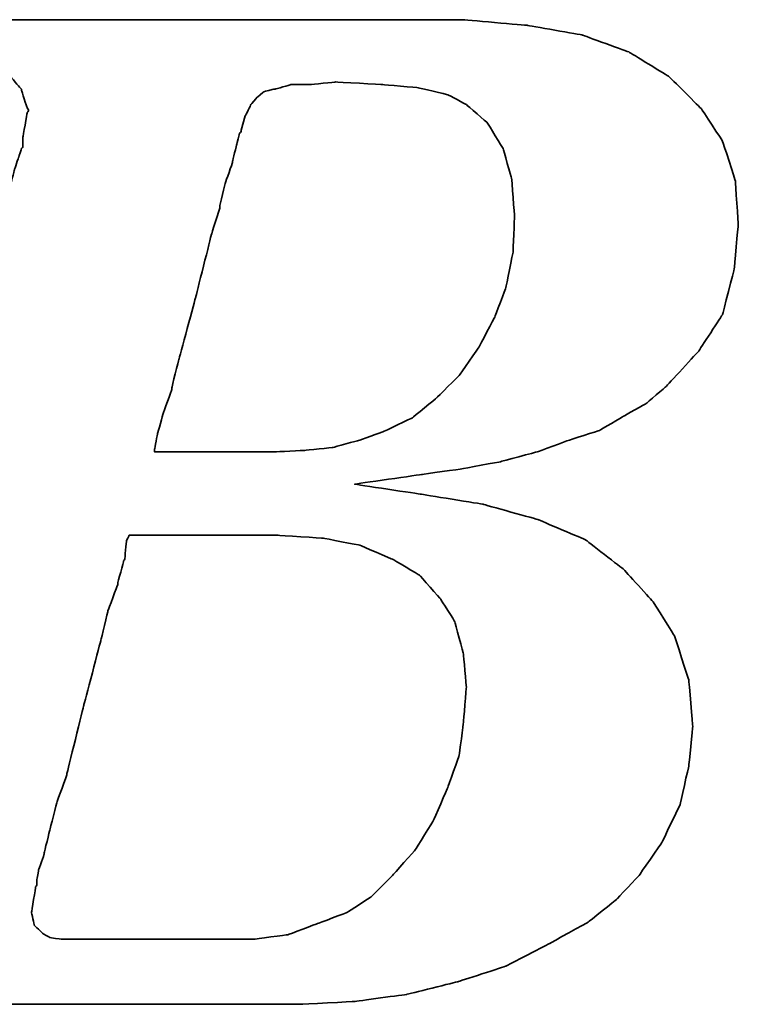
# Model space of a CAD drawing. Header units: millimetres. Extents: x -386 to 3135, y -1989 to 860.
# Tile 220 of 256: x -101.04 to -97.62, y -612.33 to -607.66. Entities that reach past the tile are written whole.
import ezdxf

# ---------------------------------------------------------------- set-up
doc = ezdxf.new("R2010")
doc.units = ezdxf.units.MM
doc.layers.add('DIM', color=4, linetype='CONTINUOUS')
doc.layers.add('layer 1', color=7, linetype='CONTINUOUS')

# ---------------------------------------------------------------- blocks, each defined once
blk = doc.blocks.new('TBI MOTION logo(完整正式版)')
at = {"layer": 'layer 1', "color": 22, "lineweight": 35}
for points, knots in [([(-64.65375, -6.86375), (-64.65375, -6.86375), (-64.84375, -7.29625), (-64.84375, -7.29625), (-64.84375, -7.29625), (-64.84375, -7.29625), (-64.86875, -7.34375), (-64.86875, -7.34375), (-64.86875, -7.34375), (-64.86875, -7.34375), (-64.86875, -7.36875), (-64.86875, -7.36875), (-64.86875, -7.36875), (-64.86875, -7.36875), (-65.15375, -7.65375), (-65.15375, -7.65375), (-65.15375, -7.65375), (-65.15375, -7.65375), (-65.17875, -7.65375), (-65.17875, -7.65375), (-65.17875, -7.65375), (-65.17875, -7.65375), (-65.20375, -7.67875), (-65.20375, -7.67875), (-65.20375, -7.67875), (-65.20375, -7.67875), (-65.58875, -7.87125), (-65.58875, -7.87125), (-65.58875, -7.87125), (-65.58875, -7.87125), (-65.63375, -7.87125), (-65.63375, -7.87125), (-65.63375, -7.87125), (-65.63375, -7.87125), (-65.65875, -7.89375), (-65.65875, -7.89375), (-65.65875, -7.89375), (-65.65875, -7.89375), (-66.09375, -7.94375), (-66.09375, -7.94375), (-66.09375, -7.94375), (-66.09375, -7.94375), (-66.11375, -7.94375), (-66.11375, -7.94375), (-66.11375, -7.94375), (-66.11375, -7.94375), (-66.16375, -7.94375), (-66.16375, -7.94375), (-66.16375, -7.94375), (-66.16375, -7.94375), (-66.30875, -7.94375), (-66.30875, -7.94375), (-66.30875, -7.94375), (-66.30875, -7.94375), (-66.69375, -7.94375), (-66.69375, -7.94375), (-66.69375, -7.94375), (-66.69375, -7.94375), (-67.07375, -7.94375), (-67.07375, -7.94375), (-67.07375, -7.94375), (-67.07375, -7.94375), (-67.12375, -7.94375), (-67.12375, -7.94375), (-67.12375, -7.94375), (-67.12375, -7.94375), (-67.12375, -7.96625), (-67.12375, -7.96625), (-67.12375, -7.96625), (-67.12375, -7.96625), (-67.14875, -7.99125), (-67.14875, -7.99125), (-67.14875, -7.99125), (-67.14875, -7.99125), (-67.24375, -8.34875), (-67.24375, -8.34875), (-67.24375, -8.34875), (-67.24375, -8.34875), (-67.31375, -8.68625), (-67.31375, -8.68625), (-67.31375, -8.68625), (-67.31375, -8.68625), (-67.26875, -8.68625), (-67.26875, -8.68625), (-67.26875, -8.68625), (-67.26875, -8.68625), (-67.07375, -8.68625), (-67.07375, -8.68625), (-67.07375, -8.68625), (-67.07375, -8.68625), (-66.54875, -8.68625), (-66.54875, -8.68625), (-66.54875, -8.68625), (-66.54875, -8.68625), (-65.82625, -8.68625), (-65.82625, -8.68625), (-65.82625, -8.68625), (-65.82625, -8.68625), (-65.01375, -8.68625), (-65.01375, -8.68625), (-65.01375, -8.68625), (-65.01375, -8.68625), (-64.05375, -8.68625), (-64.05375, -8.68625), (-64.05375, -8.68625), (-64.05375, -8.68625), (-62.08375, -8.68625), (-62.08375, -8.68625), (-62.08375, -8.68625), (-62.08375, -8.68625), (-60.06875, -8.68625), (-60.06875, -8.68625), (-60.06875, -8.68625), (-60.06875, -8.68625), (-59.10875, -8.68625), (-59.10875, -8.68625), (-59.10875, -8.68625), (-59.10875, -8.68625), (-58.29375, -8.68625), (-58.29375, -8.68625), (-58.29375, -8.68625), (-58.29375, -8.68625), (-57.57375, -8.68625), (-57.57375, -8.68625), (-57.57375, -8.68625), (-57.57375, -8.68625), (-57.04875, -8.68625), (-57.04875, -8.68625), (-57.04875, -8.68625), (-57.04875, -8.68625), (-56.85375, -8.68625), (-56.85375, -8.68625), (-56.85375, -8.68625), (-56.85375, -8.68625), (-56.70875, -8.68625), (-56.70875, -8.68625), (-56.70875, -8.68625), (-56.70875, -8.68625), (-56.61375, -8.68625), (-56.61375, -8.68625), (-56.61375, -8.68625), (-56.61375, -8.68625), (-56.56875, -8.68625), (-56.56875, -8.68625), (-56.56875, -8.68625), (-56.56875, -8.68625), (-55.65375, -8.63875), (-55.65375, -8.63875), (-55.65375, -8.63875), (-55.65375, -8.63875), (-54.76875, -8.51875), (-54.76875, -8.51875), (-54.76875, -8.51875), (-54.76875, -8.51875), (-53.90375, -8.30375), (-53.90375, -8.30375), (-53.90375, -8.30375), (-53.90375, -8.30375), (-53.08875, -8.03875), (-53.08875, -8.03875), (-53.08875, -8.03875), (-53.08875, -8.03875), (-52.34375, -7.65375), (-52.34375, -7.65375), (-52.34375, -7.65375), (-52.34375, -7.65375), (-51.69875, -7.29625), (-51.69875, -7.29625), (-51.69875, -7.29625), (-51.69875, -7.29625), (-51.21875, -6.91125), (-51.21875, -6.91125), (-51.21875, -6.91125), (-51.21875, -6.91125), (-50.83375, -6.50375), (-50.83375, -6.50375), (-50.83375, -6.50375), (-50.83375, -6.50375), (-50.44875, -5.94875), (-50.44875, -5.94875), (-50.44875, -5.94875), (-50.44875, -5.94875), (-50.13875, -5.30375), (-50.13875, -5.30375), (-50.13875, -5.30375), (-50.13875, -5.30375), (-49.99375, -4.65375), (-49.99375, -4.65375), (-49.99375, -4.65375), (-49.99375, -4.65375), (-49.92375, -3.98375), (-49.92375, -3.98375), (-49.92375, -3.98375), (-49.92375, -3.98375), (-49.99375, -3.19374), (-49.99375, -3.19374), (-49.99375, -3.19374), (-49.99375, -3.19374), (-50.23374, -2.44874), (-50.23374, -2.44874), (-50.23374, -2.44874), (-50.23374, -2.44874), (-50.59375, -1.87374), (-50.59375, -1.87374), (-50.59375, -1.87374), (-50.59375, -1.87374), (-51.09875, -1.31874), (-51.09875, -1.31874), (-51.09875, -1.31874), (-51.09875, -1.31874), (-51.74375, -0.81875), (-51.74375, -0.81875), (-51.74375, -0.81875), (-51.74375, -0.81875), (-52.53875, -0.48125), (-52.53875, -0.48125), (-52.53875, -0.48125), (-52.53875, -0.48125), (-53.47375, -0.21875), (-53.47375, -0.21875), (-53.47375, -0.21875), (-53.47375, -0.21875), (-54.52875, -0.04874), (-54.52875, -0.04874), (-54.52875, -0.04874), (-54.52875, -0.04874), (-55.65375, 0.12125), (-55.65375, 0.12125), (-55.65375, 0.12125), (-55.65375, 0.12125), (-54.50375, 0.28624), (-54.50375, 0.28624), (-54.50375, 0.28624), (-54.50375, 0.28624), (-53.83375, 0.38124), (-53.83375, 0.38124), (-53.83375, 0.38124), (-53.83375, 0.38124), (-53.18375, 0.50125), (-53.18375, 0.50125), (-53.18375, 0.50125), (-53.18375, 0.50125), (-52.55875, 0.66874), (-52.55875, 0.66874), (-52.55875, 0.66874), (-52.55875, 0.66874), (-52.03375, 0.86124), (-52.03375, 0.86124), (-52.03375, 0.86124), (-52.03375, 0.86124), (-51.50374, 1.03124), (-51.50374, 1.03124), (-51.50374, 1.03124), (-51.50374, 1.03124), (-51.09875, 1.27125), (-51.09875, 1.27125), (-51.09875, 1.27125), (-51.09875, 1.27125), (-50.71375, 1.48624), (-50.71375, 1.48624), (-50.71375, 1.48624), (-50.71375, 1.48624), (-50.37625, 1.77625), (-50.37625, 1.77625), (-50.37625, 1.77625), (-50.37625, 1.77625), (-49.82375, 2.37625), (-49.82375, 2.37625), (-49.82375, 2.37625), (-49.82375, 2.37625), (-49.41875, 2.99625), (-49.41875, 2.99625), (-49.41875, 2.99625), (-49.41875, 2.99625), (-49.22375, 3.76625), (-49.22375, 3.76625), (-49.22375, 3.76625), (-49.22375, 3.76625), (-49.15375, 4.50874), (-49.15375, 4.50874), (-49.15375, 4.50874), (-49.15375, 4.50874), (-49.20375, 5.25125), (-49.20375, 5.25125), (-49.20375, 5.25125), (-49.20375, 5.25125), (-49.41875, 5.92625), (-49.41875, 5.92625), (-49.41875, 5.92625), (-49.41875, 5.92625), (-49.77875, 6.47625), (-49.77875, 6.47625), (-49.77875, 6.47625), (-49.77875, 6.47625), (-50.33125, 7.02624), (-50.33125, 7.02624), (-50.33125, 7.02624), (-50.33125, 7.02624), (-51.00125, 7.43625), (-51.00125, 7.43625), (-51.00125, 7.43625), (-51.00125, 7.43625), (-51.79375, 7.72625), (-51.79375, 7.72625), (-51.79375, 7.72625), (-51.79375, 7.72625), (-52.72875, 7.89124), (-52.72875, 7.89124), (-52.72875, 7.89124), (-52.72875, 7.89124), (-53.83375, 7.98625), (-53.83375, 7.98625), (-53.83375, 7.98625), (-53.83375, 7.98625), (-53.92875, 7.98625), (-53.92875, 7.98625), (-53.92875, 7.98625), (-53.92875, 7.98625), (-54.26375, 7.98625), (-54.26375, 7.98625), (-54.26375, 7.98625), (-54.26375, 7.98625), (-54.74375, 7.98625), (-54.74375, 7.98625), (-54.74375, 7.98625), (-54.74375, 7.98625), (-55.36875, 7.98625), (-55.36875, 7.98625), (-55.36875, 7.98625), (-55.36875, 7.98625), (-56.13375, 7.98625), (-56.13375, 7.98625), (-56.13375, 7.98625), (-56.13375, 7.98625), (-56.94875, 7.98625), (-56.94875, 7.98625), (-56.94875, 7.98625), (-56.94875, 7.98625), (-58.77625, 7.98625), (-58.77625, 7.98625), (-58.77625, 7.98625), (-58.77625, 7.98625), (-60.59875, 7.98625), (-60.59875, 7.98625), (-60.59875, 7.98625), (-60.59875, 7.98625), (-61.41375, 7.98625), (-61.41375, 7.98625), (-61.41375, 7.98625), (-61.41375, 7.98625), (-62.17875, 7.98625), (-62.17875, 7.98625), (-62.17875, 7.98625), (-62.17875, 7.98625), (-62.80375, 7.98625), (-62.80375, 7.98625), (-62.80375, 7.98625), (-62.80375, 7.98625), (-63.30625, 7.98625), (-63.30625, 7.98625), (-63.30625, 7.98625), (-63.30625, 7.98625), (-63.57375, 7.98625), (-63.57375, 7.98625), (-63.57375, 7.98625), (-63.57375, 7.98625), (-63.57375, 7.96375), (-63.57375, 7.96375), (-63.57375, 7.96375), (-63.57375, 7.96375), (-63.59875, 7.94125), (-63.59875, 7.94125), (-63.59875, 7.94125), (-63.59875, 7.94125), (-63.69375, 7.55625), (-63.69375, 7.55625), (-63.69375, 7.55625), (-63.69375, 7.55625), (-63.76375, 7.24624), (-63.76375, 7.24624), (-63.76375, 7.24624), (-63.76375, 7.24624), (-63.23875, 7.24624), (-63.23875, 7.24624), (-63.23875, 7.24624), (-63.23875, 7.24624), (-62.75875, 7.24624), (-62.75875, 7.24624), (-62.75875, 7.24624), (-62.75875, 7.24624), (-62.61125, 7.24624), (-62.61125, 7.24624), (-62.61125, 7.24624), (-62.61125, 7.24624), (-62.56625, 7.24624), (-62.56625, 7.24624), (-62.56625, 7.24624), (-62.56625, 7.24624), (-62.22875, 7.24624), (-62.22875, 7.24624), (-62.22875, 7.24624), (-62.22875, 7.24624), (-62.20375, 7.24624), (-62.20375, 7.24624), (-62.20375, 7.24624), (-62.20375, 7.24624), (-62.17875, 7.21875), (-62.17875, 7.21875), (-62.17875, 7.21875), (-62.17875, 7.21875), (-61.96375, 7.17125), (-61.96375, 7.17125), (-61.96375, 7.17125), (-61.96375, 7.17125), (-61.72375, 7.12624), (-61.72375, 7.12624), (-61.72375, 7.12624), (-61.72375, 7.12624), (-61.70375, 7.12624), (-61.70375, 7.12624), (-61.70375, 7.12624), (-61.70375, 7.12624), (-61.55875, 7.07624), (-61.55875, 7.07624), (-61.55875, 7.07624), (-61.55875, 7.07624), (-61.50875, 7.07624), (-61.50875, 7.07624), (-61.50875, 7.07624), (-61.50875, 7.07624), (-61.48375, 7.02624), (-61.48375, 7.02624), (-61.48375, 7.02624), (-61.48375, 7.02624), (-61.31875, 6.83375), (-61.31875, 6.83375), (-61.31875, 6.83375), (-61.31875, 6.83375), (-61.29375, 6.81125), (-61.29375, 6.81125), (-61.29375, 6.81125), (-61.29375, 6.81125), (-61.29375, 6.78625), (-61.29375, 6.78625), (-61.29375, 6.78625), (-61.29375, 6.78625), (-61.19875, 6.50124), (-61.19875, 6.50124), (-61.19875, 6.50124), (-61.19875, 6.50124), (-61.17375, 6.45124), (-61.17375, 6.45124), (-61.17375, 6.45124), (-61.17375, 6.45124), (-61.19875, 6.40625), (-61.19875, 6.40625), (-61.19875, 6.40625), (-61.19875, 6.40625), (-61.26875, 5.99624), (-61.26875, 5.99624), (-61.26875, 5.99624), (-61.26875, 5.99624), (-61.26875, 5.85125), (-61.26875, 5.85125), (-61.26875, 5.85125), (-61.26875, 5.85125), (-61.26875, 5.82625), (-61.26875, 5.82625), (-61.26875, 5.82625), (-61.26875, 5.82625), (-61.29375, 5.80625), (-61.29375, 5.80625), (-61.29375, 5.80625), (-61.29375, 5.80625), (-61.34125, 5.66125), (-61.34125, 5.66125), (-61.34125, 5.66125), (-61.34125, 5.66125), (-61.41375, 5.44625), (-61.41375, 5.44625), (-61.41375, 5.44625), (-61.41375, 5.44625), (-61.48375, 5.15625), (-61.48375, 5.15625), (-61.48375, 5.15625), (-61.48375, 5.15625), (-61.58375, 4.82124), (-61.58375, 4.82124), (-61.58375, 4.82124), (-61.58375, 4.82124), (-61.79875, 4.00375), (-61.79875, 4.00375), (-61.79875, 4.00375), (-61.79875, 4.00375), (-62.05875, 2.99625), (-62.05875, 2.99625), (-62.05875, 2.99625), (-62.05875, 2.99625), (-62.34875, 1.91625), (-62.34875, 1.91625), (-62.34875, 1.91625), (-62.34875, 1.91625), (-62.97375, -0.41124), (-62.97375, -0.41124), (-62.97375, -0.41124), (-62.97375, -0.41124), (-63.59875, -2.75875), (-63.59875, -2.75875), (-63.59875, -2.75875), (-63.59875, -2.75875), (-63.88375, -3.86374), (-63.88375, -3.86374), (-63.88375, -3.86374), (-63.88375, -3.86374), (-64.14875, -4.82374), (-64.14875, -4.82374), (-64.14875, -4.82374), (-64.14875, -4.82374), (-64.36375, -5.64125), (-64.36375, -5.64125), (-64.36375, -5.64125), (-64.36375, -5.64125), (-64.43625, -5.97625), (-64.43625, -5.97625), (-64.43625, -5.97625), (-64.43625, -5.97625), (-64.50875, -6.28625), (-64.50875, -6.28625), (-64.50875, -6.28625), (-64.50875, -6.28625), (-64.50875, -6.30875), (-64.50875, -6.30875), (-64.50875, -6.30875), (-64.50875, -6.30875), (-64.57875, -6.50375), (-64.57875, -6.50375), (-64.57875, -6.50375), (-64.57875, -6.50375), (-64.62875, -6.69625), (-64.62875, -6.69625), (-64.62875, -6.69625), (-64.62875, -6.69625), (-64.62875, -6.76875), (-64.62875, -6.76875), (-64.62875, -6.76875), (-64.62875, -6.76875), (-64.62875, -6.81375), (-64.62875, -6.81375), (-64.62875, -6.81375), (-64.62875, -6.81375), (-64.62875, -6.83875), (-64.62875, -6.83875), (-64.62875, -6.83875), (-64.62875, -6.83875), (-64.65375, -6.86375), (-64.65375, -6.86375)], [0, 0, 0, 0, 0.00719424, 0.00719424, 0.00719424, 0.00719425, 0.01438849, 0.01438849, 0.01438849, 0.0143885, 0.02158273, 0.02158273, 0.02158273, 0.02158274, 0.02877698, 0.02877698, 0.02877698, 0.02877699, 0.03597122, 0.03597122, 0.03597122, 0.03597123, 0.04316547, 0.04316547, 0.04316547, 0.04316548, 0.05035971, 0.05035971, 0.05035971, 0.05035972, 0.05755396, 0.05755396, 0.05755396, 0.05755397, 0.0647482, 0.0647482, 0.0647482, 0.06474821, 0.07194245, 0.07194245, 0.07194245, 0.07194246, 0.07913669, 0.07913669, 0.07913669, 0.0791367, 0.08633094, 0.08633094, 0.08633094, 0.08633095, 0.09352518, 0.09352518, 0.09352518, 0.09352519, 0.10071942, 0.10071942, 0.10071942, 0.10071943, 0.10791367, 0.10791367, 0.10791367, 0.10791368, 0.11510791, 0.11510791, 0.11510791, 0.11510792, 0.12230216, 0.12230216, 0.12230216, 0.12230217, 0.1294964, 0.1294964, 0.1294964, 0.12949641, 0.13669065, 0.13669065, 0.13669065, 0.13669066, 0.14388489, 0.14388489, 0.14388489, 0.1438849, 0.15107914, 0.15107914, 0.15107914, 0.15107915, 0.15827338, 0.15827338, 0.15827338, 0.15827339, 0.16546763, 0.16546763, 0.16546763, 0.16546764, 0.17266187, 0.17266187, 0.17266187, 0.17266188, 0.17985612, 0.17985612, 0.17985612, 0.17985613, 0.18705036, 0.18705036, 0.18705036, 0.18705037, 0.1942446, 0.1942446, 0.1942446, 0.19424461, 0.20143885, 0.20143885, 0.20143885, 0.20143886, 0.20863309, 0.20863309, 0.20863309, 0.2086331, 0.21582734, 0.21582734, 0.21582734, 0.21582735, 0.22302158, 0.22302158, 0.22302158, 0.22302159, 0.23021583, 0.23021583, 0.23021583, 0.23021584, 0.23741007, 0.23741007, 0.23741007, 0.23741008, 0.24460432, 0.24460432, 0.24460432, 0.24460433, 0.25179856, 0.25179856, 0.25179856, 0.25179857, 0.25899281, 0.25899281, 0.25899281, 0.25899282, 0.26618705, 0.26618705, 0.26618705, 0.26618706, 0.27338129, 0.27338129, 0.27338129, 0.2733813, 0.28057554, 0.28057554, 0.28057554, 0.28057555, 0.28776978, 0.28776978, 0.28776978, 0.28776979, 0.29496403, 0.29496403, 0.29496403, 0.29496404, 0.30215827, 0.30215827, 0.30215827, 0.30215828, 0.30935252, 0.30935252, 0.30935252, 0.30935253, 0.31654676, 0.31654676, 0.31654676, 0.31654677, 0.32374101, 0.32374101, 0.32374101, 0.32374102, 0.33093525, 0.33093525, 0.33093525, 0.33093526, 0.3381295, 0.3381295, 0.3381295, 0.33812951, 0.34532374, 0.34532374, 0.34532374, 0.34532375, 0.35251799, 0.35251799, 0.35251799, 0.352518, 0.35971223, 0.35971223, 0.35971223, 0.35971224, 0.36690647, 0.36690647, 0.36690647, 0.36690648, 0.37410072, 0.37410072, 0.37410072, 0.37410073, 0.38129496, 0.38129496, 0.38129496, 0.38129497, 0.38848921, 0.38848921, 0.38848921, 0.38848922, 0.39568345, 0.39568345, 0.39568345, 0.39568346, 0.4028777, 0.4028777, 0.4028777, 0.40287771, 0.41007194, 0.41007194, 0.41007194, 0.41007195, 0.41726619, 0.41726619, 0.41726619, 0.4172662, 0.42446043, 0.42446043, 0.42446043, 0.42446044, 0.43165468, 0.43165468, 0.43165468, 0.43165469, 0.43884892, 0.43884892, 0.43884892, 0.43884893, 0.44604317, 0.44604317, 0.44604317, 0.44604318, 0.45323741, 0.45323741, 0.45323741, 0.45323742, 0.46043165, 0.46043165, 0.46043165, 0.46043166, 0.4676259, 0.4676259, 0.4676259, 0.46762591, 0.47482014, 0.47482014, 0.47482014, 0.47482015, 0.48201439, 0.48201439, 0.48201439, 0.4820144, 0.48920863, 0.48920863, 0.48920863, 0.48920864, 0.49640288, 0.49640288, 0.49640288, 0.49640289, 0.50359712, 0.50359712, 0.50359712, 0.50359713, 0.51079137, 0.51079137, 0.51079137, 0.51079138, 0.51798561, 0.51798561, 0.51798561, 0.51798562, 0.52517986, 0.52517986, 0.52517986, 0.52517987, 0.5323741, 0.5323741, 0.5323741, 0.53237411, 0.53956835, 0.53956835, 0.53956835, 0.53956836, 0.54676259, 0.54676259, 0.54676259, 0.5467626, 0.55395683, 0.55395683, 0.55395683, 0.55395684, 0.56115108, 0.56115108, 0.56115108, 0.56115109, 0.56834532, 0.56834532, 0.56834532, 0.56834533, 0.57553957, 0.57553957, 0.57553957, 0.57553958, 0.58273381, 0.58273381, 0.58273381, 0.58273382, 0.58992806, 0.58992806, 0.58992806, 0.58992807, 0.5971223, 0.5971223, 0.5971223, 0.59712231, 0.60431655, 0.60431655, 0.60431655, 0.60431656, 0.61151079, 0.61151079, 0.61151079, 0.6115108, 0.61870504, 0.61870504, 0.61870504, 0.61870505, 0.62589928, 0.62589928, 0.62589928, 0.62589929, 0.63309353, 0.63309353, 0.63309353, 0.63309354, 0.64028777, 0.64028777, 0.64028777, 0.64028778, 0.64748201, 0.64748201, 0.64748201, 0.64748202, 0.65467626, 0.65467626, 0.65467626, 0.65467627, 0.6618705, 0.6618705, 0.6618705, 0.66187051, 0.66906475, 0.66906475, 0.66906475, 0.66906476, 0.67625899, 0.67625899, 0.67625899, 0.676259, 0.68345324, 0.68345324, 0.68345324, 0.68345325, 0.69064748, 0.69064748, 0.69064748, 0.69064749, 0.69784173, 0.69784173, 0.69784173, 0.69784174, 0.70503597, 0.70503597, 0.70503597, 0.70503598, 0.71223022, 0.71223022, 0.71223022, 0.71223023, 0.71942446, 0.71942446, 0.71942446, 0.71942447, 0.72661871, 0.72661871, 0.72661871, 0.72661872, 0.73381295, 0.73381295, 0.73381295, 0.73381296, 0.74100719, 0.74100719, 0.74100719, 0.7410072, 0.74820144, 0.74820144, 0.74820144, 0.74820145, 0.75539568, 0.75539568, 0.75539568, 0.75539569, 0.76258993, 0.76258993, 0.76258993, 0.76258994, 0.76978417, 0.76978417, 0.76978417, 0.76978418, 0.77697842, 0.77697842, 0.77697842, 0.77697843, 0.78417266, 0.78417266, 0.78417266, 0.78417267, 0.79136691, 0.79136691, 0.79136691, 0.79136692, 0.79856115, 0.79856115, 0.79856115, 0.79856116, 0.8057554, 0.8057554, 0.8057554, 0.80575541, 0.81294964, 0.81294964, 0.81294964, 0.81294965, 0.82014388, 0.82014388, 0.82014388, 0.82014389, 0.82733813, 0.82733813, 0.82733813, 0.82733814, 0.83453237, 0.83453237, 0.83453237, 0.83453238, 0.84172662, 0.84172662, 0.84172662, 0.84172663, 0.84892086, 0.84892086, 0.84892086, 0.84892087, 0.85611511, 0.85611511, 0.85611511, 0.85611512, 0.86330935, 0.86330935, 0.86330935, 0.86330936, 0.8705036, 0.8705036, 0.8705036, 0.87050361, 0.87769784, 0.87769784, 0.87769784, 0.87769785, 0.88489209, 0.88489209, 0.88489209, 0.8848921, 0.89208633, 0.89208633, 0.89208633, 0.89208634, 0.89928058, 0.89928058, 0.89928058, 0.89928059, 0.90647482, 0.90647482, 0.90647482, 0.90647483, 0.91366906, 0.91366906, 0.91366906, 0.91366907, 0.92086331, 0.92086331, 0.92086331, 0.92086332, 0.92805755, 0.92805755, 0.92805755, 0.92805756, 0.9352518, 0.9352518, 0.9352518, 0.93525181, 0.94244604, 0.94244604, 0.94244604, 0.94244605, 0.94964029, 0.94964029, 0.94964029, 0.9496403, 0.95683453, 0.95683453, 0.95683453, 0.95683454, 0.96402878, 0.96402878, 0.96402878, 0.96402879, 0.97122302, 0.97122302, 0.97122302, 0.97122303, 0.97841727, 0.97841727, 0.97841727, 0.97841728, 0.98561151, 0.98561151, 0.98561151, 0.98561152, 0.99280576, 0.99280576, 0.99280576, 0.99280577, 1, 1, 1, 1]), ([(-57.50375, 6.35625), (-57.50375, 6.35625), (-57.57375, 6.11625), (-57.57375, 6.11625), (-57.57375, 6.11625), (-57.57375, 6.11625), (-57.57375, 6.09125), (-57.57375, 6.09125), (-57.57375, 6.09125), (-57.57375, 6.09125), (-57.59875, 6.06625), (-57.59875, 6.06625), (-57.59875, 6.06625), (-57.59875, 6.06625), (-57.64875, 5.87625), (-57.64875, 5.87625), (-57.64875, 5.87625), (-57.64875, 5.87625), (-57.71875, 5.58875), (-57.71875, 5.58875), (-57.71875, 5.58875), (-57.71875, 5.58875), (-57.71875, 5.56625), (-57.71875, 5.56625), (-57.71875, 5.56625), (-57.71875, 5.56625), (-57.83875, 5.23125), (-57.83875, 5.23125), (-57.83875, 5.23125), (-57.83875, 5.23125), (-57.93625, 4.82124), (-57.93625, 4.82124), (-57.93625, 4.82124), (-57.93625, 4.82124), (-57.93625, 4.79624), (-57.93625, 4.79624), (-57.93625, 4.79624), (-57.93625, 4.79624), (-58.07875, 4.34125), (-58.07875, 4.34125), (-58.07875, 4.34125), (-58.07875, 4.34125), (-58.34375, 3.28625), (-58.34375, 3.28625), (-58.34375, 3.28625), (-58.34375, 3.28625), (-58.62875, 2.23124), (-58.62875, 2.23124), (-58.62875, 2.23124), (-58.62875, 2.23124), (-58.74875, 1.75125), (-58.74875, 1.75125), (-58.74875, 1.75125), (-58.74875, 1.75125), (-58.74875, 1.72625), (-58.74875, 1.72625), (-58.74875, 1.72625), (-58.74875, 1.72625), (-58.89375, 1.31625), (-58.89375, 1.31625), (-58.89375, 1.31625), (-58.89375, 1.31625), (-58.98875, 0.98124), (-58.98875, 0.98124), (-58.98875, 0.98124), (-58.98875, 0.98124), (-59.03875, 0.71625), (-59.03875, 0.71625), (-59.03875, 0.71625), (-59.03875, 0.71625), (-59.03875, 0.66874), (-59.03875, 0.66874), (-59.03875, 0.66874), (-59.03875, 0.66874), (-58.91875, 0.66874), (-58.91875, 0.66874), (-58.91875, 0.66874), (-58.91875, 0.66874), (-58.53375, 0.66874), (-58.53375, 0.66874), (-58.53375, 0.66874), (-58.53375, 0.66874), (-58.10375, 0.66874), (-58.10375, 0.66874), (-58.10375, 0.66874), (-58.10375, 0.66874), (-57.66875, 0.66874), (-57.66875, 0.66874), (-57.66875, 0.66874), (-57.66875, 0.66874), (-57.33375, 0.66874), (-57.33375, 0.66874), (-57.33375, 0.66874), (-57.33375, 0.66874), (-57.09375, 0.66874), (-57.09375, 0.66874), (-57.09375, 0.66874), (-57.09375, 0.66874), (-56.99875, 0.66874), (-56.99875, 0.66874), (-56.99875, 0.66874), (-56.99875, 0.66874), (-56.49375, 0.69374), (-56.49375, 0.69374), (-56.49375, 0.69374), (-56.49375, 0.69374), (-56.01375, 0.74374), (-56.01375, 0.74374), (-56.01375, 0.74374), (-56.01375, 0.74374), (-55.58375, 0.86124), (-55.58375, 0.86124), (-55.58375, 0.86124), (-55.58375, 0.86124), (-55.17375, 1.00624), (-55.17375, 1.00624), (-55.17375, 1.00624), (-55.17375, 1.00624), (-54.67375, 1.24625), (-54.67375, 1.24625), (-54.67375, 1.24625), (-54.67375, 1.24625), (-54.26375, 1.58124), (-54.26375, 1.58124), (-54.26375, 1.58124), (-54.26375, 1.58124), (-53.87875, 1.96374), (-53.87875, 1.96374), (-53.87875, 1.96374), (-53.87875, 1.96374), (-53.54375, 2.44625), (-53.54375, 2.44625), (-53.54375, 2.44625), (-53.54375, 2.44625), (-53.27875, 2.95125), (-53.27875, 2.95125), (-53.27875, 2.95125), (-53.27875, 2.95125), (-53.08875, 3.45124), (-53.08875, 3.45124), (-53.08875, 3.45124), (-53.08875, 3.45124), (-52.96875, 4.05124), (-52.96875, 4.05124), (-52.96875, 4.05124), (-52.96875, 4.05124), (-52.94375, 4.65125), (-52.94375, 4.65125), (-52.94375, 4.65125), (-52.94375, 4.65125), (-52.99375, 5.30125), (-52.99375, 5.30125), (-52.99375, 5.30125), (-52.99375, 5.30125), (-53.13875, 5.80625), (-53.13875, 5.80625), (-53.13875, 5.80625), (-53.13875, 5.80625), (-53.39875, 6.23625), (-53.39875, 6.23625), (-53.39875, 6.23625), (-53.39875, 6.23625), (-53.75875, 6.54875), (-53.75875, 6.54875), (-53.75875, 6.54875), (-53.75875, 6.54875), (-54.07375, 6.71625), (-54.07375, 6.71625), (-54.07375, 6.71625), (-54.07375, 6.71625), (-54.57375, 6.83375), (-54.57375, 6.83375), (-54.57375, 6.83375), (-54.57375, 6.83375), (-55.17375, 6.88625), (-55.17375, 6.88625), (-55.17375, 6.88625), (-55.17375, 6.88625), (-55.96875, 6.93125), (-55.96875, 6.93125), (-55.96875, 6.93125), (-55.96875, 6.93125), (-56.39875, 6.88625), (-56.39875, 6.88625), (-56.39875, 6.88625), (-56.39875, 6.88625), (-56.42125, 6.88625), (-56.42125, 6.88625), (-56.42125, 6.88625), (-56.42125, 6.88625), (-56.73375, 6.88625), (-56.73375, 6.88625), (-56.73375, 6.88625), (-56.73375, 6.88625), (-56.99875, 6.81125), (-56.99875, 6.81125), (-56.99875, 6.81125), (-56.99875, 6.81125), (-57.02375, 6.81125), (-57.02375, 6.81125), (-57.02375, 6.81125), (-57.02375, 6.81125), (-57.18875, 6.76625), (-57.18875, 6.76625), (-57.18875, 6.76625), (-57.18875, 6.76625), (-57.30875, 6.66625), (-57.30875, 6.66625), (-57.30875, 6.66625), (-57.30875, 6.66625), (-57.40875, 6.54875), (-57.40875, 6.54875), (-57.40875, 6.54875), (-57.40875, 6.54875), (-57.50375, 6.35625), (-57.50375, 6.35625)], [0, 0, 0, 0, 0.01851852, 0.01851852, 0.01851852, 0.01851853, 0.03703704, 0.03703704, 0.03703704, 0.03703705, 0.05555556, 0.05555556, 0.05555556, 0.05555557, 0.07407407, 0.07407407, 0.07407407, 0.07407408, 0.09259259, 0.09259259, 0.09259259, 0.0925926, 0.11111111, 0.11111111, 0.11111111, 0.11111112, 0.12962963, 0.12962963, 0.12962963, 0.12962964, 0.14814815, 0.14814815, 0.14814815, 0.14814816, 0.16666667, 0.16666667, 0.16666667, 0.16666668, 0.18518519, 0.18518519, 0.18518519, 0.1851852, 0.2037037, 0.2037037, 0.2037037, 0.20370371, 0.22222222, 0.22222222, 0.22222222, 0.22222223, 0.24074074, 0.24074074, 0.24074074, 0.24074075, 0.25925926, 0.25925926, 0.25925926, 0.25925927, 0.27777778, 0.27777778, 0.27777778, 0.27777779, 0.2962963, 0.2962963, 0.2962963, 0.29629631, 0.31481481, 0.31481481, 0.31481481, 0.31481482, 0.33333333, 0.33333333, 0.33333333, 0.33333334, 0.35185185, 0.35185185, 0.35185185, 0.35185186, 0.37037037, 0.37037037, 0.37037037, 0.37037038, 0.38888889, 0.38888889, 0.38888889, 0.3888889, 0.40740741, 0.40740741, 0.40740741, 0.40740742, 0.42592593, 0.42592593, 0.42592593, 0.42592594, 0.44444444, 0.44444444, 0.44444444, 0.44444445, 0.46296296, 0.46296296, 0.46296296, 0.46296297, 0.48148148, 0.48148148, 0.48148148, 0.48148149, 0.5, 0.5, 0.5, 0.50000001, 0.51851852, 0.51851852, 0.51851852, 0.51851853, 0.53703704, 0.53703704, 0.53703704, 0.53703705, 0.55555556, 0.55555556, 0.55555556, 0.55555557, 0.57407407, 0.57407407, 0.57407407, 0.57407408, 0.59259259, 0.59259259, 0.59259259, 0.5925926, 0.61111111, 0.61111111, 0.61111111, 0.61111112, 0.62962963, 0.62962963, 0.62962963, 0.62962964, 0.64814815, 0.64814815, 0.64814815, 0.64814816, 0.66666667, 0.66666667, 0.66666667, 0.66666668, 0.68518519, 0.68518519, 0.68518519, 0.6851852, 0.7037037, 0.7037037, 0.7037037, 0.70370371, 0.72222222, 0.72222222, 0.72222222, 0.72222223, 0.74074074, 0.74074074, 0.74074074, 0.74074075, 0.75925926, 0.75925926, 0.75925926, 0.75925927, 0.77777778, 0.77777778, 0.77777778, 0.77777779, 0.7962963, 0.7962963, 0.7962963, 0.79629631, 0.81481481, 0.81481481, 0.81481481, 0.81481482, 0.83333333, 0.83333333, 0.83333333, 0.83333334, 0.85185185, 0.85185185, 0.85185185, 0.85185186, 0.87037037, 0.87037037, 0.87037037, 0.87037038, 0.88888889, 0.88888889, 0.88888889, 0.8888889, 0.90740741, 0.90740741, 0.90740741, 0.90740742, 0.92592593, 0.92592593, 0.92592593, 0.92592594, 0.94444444, 0.94444444, 0.94444444, 0.94444445, 0.96296296, 0.96296296, 0.96296296, 0.96296297, 0.98148148, 0.98148148, 0.98148148, 0.98148149, 1, 1, 1, 1]), ([(-61.03125, -6.57375), (-61.03125, -6.57375), (-61.03125, -6.67125), (-61.03125, -6.67125), (-61.03125, -6.67125), (-61.03125, -6.67125), (-61.05375, -6.69625), (-61.05375, -6.69625), (-61.05375, -6.69625), (-61.05375, -6.69625), (-61.12375, -7.12875), (-61.12375, -7.12875), (-61.12375, -7.12875), (-61.12375, -7.12875), (-61.07875, -7.34375), (-61.07875, -7.34375), (-61.07875, -7.34375), (-61.07875, -7.34375), (-60.93375, -7.48875), (-60.93375, -7.48875), (-60.93375, -7.48875), (-60.93375, -7.48875), (-60.81375, -7.55625), (-60.81375, -7.55625), (-60.81375, -7.55625), (-60.81375, -7.55625), (-60.62375, -7.58375), (-60.62375, -7.58375), (-60.62375, -7.58375), (-60.62375, -7.58375), (-60.30875, -7.58375), (-60.30875, -7.58375), (-60.30875, -7.58375), (-60.30875, -7.58375), (-59.97375, -7.58375), (-59.97375, -7.58375), (-59.97375, -7.58375), (-59.97375, -7.58375), (-59.87875, -7.58375), (-59.87875, -7.58375), (-59.87875, -7.58375), (-59.87875, -7.58375), (-59.63625, -7.58375), (-59.63625, -7.58375), (-59.63625, -7.58375), (-59.63625, -7.58375), (-58.96875, -7.58375), (-58.96875, -7.58375), (-58.96875, -7.58375), (-58.96875, -7.58375), (-58.29375, -7.58375), (-58.29375, -7.58375), (-58.29375, -7.58375), (-58.29375, -7.58375), (-58.05375, -7.58375), (-58.05375, -7.58375), (-58.05375, -7.58375), (-58.05375, -7.58375), (-57.98375, -7.58375), (-57.98375, -7.58375), (-57.98375, -7.58375), (-57.98375, -7.58375), (-57.35875, -7.58375), (-57.35875, -7.58375), (-57.35875, -7.58375), (-57.35875, -7.58375), (-56.78375, -7.50875), (-56.78375, -7.50875), (-56.78375, -7.50875), (-56.78375, -7.50875), (-56.27875, -7.31875), (-56.27875, -7.31875), (-56.27875, -7.31875), (-56.27875, -7.31875), (-55.77375, -7.12875), (-55.77375, -7.12875), (-55.77375, -7.12875), (-55.77375, -7.12875), (-55.36875, -6.86375), (-55.36875, -6.86375), (-55.36875, -6.86375), (-55.36875, -6.86375), (-55.00875, -6.50375), (-55.00875, -6.50375), (-55.00875, -6.50375), (-55.00875, -6.50375), (-54.62375, -6.06875), (-54.62375, -6.06875), (-54.62375, -6.06875), (-54.62375, -6.06875), (-54.31375, -5.56875), (-54.31375, -5.56875), (-54.31375, -5.56875), (-54.31375, -5.56875), (-54.07375, -5.01625), (-54.07375, -5.01625), (-54.07375, -5.01625), (-54.07375, -5.01625), (-53.87875, -4.46374), (-53.87875, -4.46374), (-53.87875, -4.46374), (-53.87875, -4.46374), (-53.80875, -3.91375), (-53.80875, -3.91375), (-53.80875, -3.91375), (-53.80875, -3.91375), (-53.75875, -3.31375), (-53.75875, -3.31375), (-53.75875, -3.31375), (-53.75875, -3.31375), (-53.80875, -2.75875), (-53.80875, -2.75875), (-53.80875, -2.75875), (-53.80875, -2.75875), (-53.95375, -2.20875), (-53.95375, -2.20875), (-53.95375, -2.20875), (-53.95375, -2.20875), (-54.19375, -1.82625), (-54.19375, -1.82625), (-54.19375, -1.82625), (-54.19375, -1.82625), (-54.55375, -1.41875), (-54.55375, -1.41875), (-54.55375, -1.41875), (-54.55375, -1.41875), (-55.00875, -1.15125), (-55.00875, -1.15125), (-55.00875, -1.15125), (-55.00875, -1.15125), (-55.56125, -0.91375), (-55.56125, -0.91375), (-55.56125, -0.91375), (-55.56125, -0.91375), (-56.18125, -0.79375), (-56.18125, -0.79375), (-56.18125, -0.79375), (-56.18125, -0.79375), (-56.94875, -0.74374), (-56.94875, -0.74374), (-56.94875, -0.74374), (-56.94875, -0.74374), (-56.99875, -0.74374), (-56.99875, -0.74374), (-56.99875, -0.74374), (-56.99875, -0.74374), (-57.09375, -0.74374), (-57.09375, -0.74374), (-57.09375, -0.74374), (-57.09375, -0.74374), (-57.38375, -0.74374), (-57.38375, -0.74374), (-57.38375, -0.74374), (-57.38375, -0.74374), (-57.76875, -0.74374), (-57.76875, -0.74374), (-57.76875, -0.74374), (-57.76875, -0.74374), (-58.24625, -0.74374), (-58.24625, -0.74374), (-58.24625, -0.74374), (-58.24625, -0.74374), (-58.72875, -0.74374), (-58.72875, -0.74374), (-58.72875, -0.74374), (-58.72875, -0.74374), (-59.20875, -0.74374), (-59.20875, -0.74374), (-59.20875, -0.74374), (-59.20875, -0.74374), (-59.46875, -0.74374), (-59.46875, -0.74374), (-59.46875, -0.74374), (-59.46875, -0.74374), (-59.51625, -0.83875), (-59.51625, -0.83875), (-59.51625, -0.83875), (-59.51625, -0.83875), (-59.54375, -1.15125), (-59.54375, -1.15125), (-59.54375, -1.15125), (-59.54375, -1.15125), (-59.56375, -1.17874), (-59.56375, -1.17874), (-59.56375, -1.17874), (-59.56375, -1.17874), (-59.66375, -1.55875), (-59.66375, -1.55875), (-59.66375, -1.55875), (-59.66375, -1.55875), (-59.66375, -1.58375), (-59.66375, -1.58375), (-59.66375, -1.58375), (-59.66375, -1.58375), (-59.82875, -2.01874), (-59.82875, -2.01874), (-59.82875, -2.01874), (-59.82875, -2.01874), (-59.94875, -2.52125), (-59.94875, -2.52125), (-59.94875, -2.52125), (-59.94875, -2.52125), (-60.23875, -3.62375), (-60.23875, -3.62375), (-60.23875, -3.62375), (-60.23875, -3.62375), (-60.52375, -4.77624), (-60.52375, -4.77624), (-60.52375, -4.77624), (-60.52375, -4.77624), (-60.52375, -4.79874), (-60.52375, -4.79874), (-60.52375, -4.79874), (-60.52375, -4.79874), (-60.69125, -5.25375), (-60.69125, -5.25375), (-60.69125, -5.25375), (-60.69125, -5.25375), (-60.81375, -5.73625), (-60.81375, -5.73625), (-60.81375, -5.73625), (-60.81375, -5.73625), (-60.90875, -6.11875), (-60.90875, -6.11875), (-60.90875, -6.11875), (-60.90875, -6.11875), (-60.90875, -6.14375), (-60.90875, -6.14375), (-60.90875, -6.14375), (-60.90875, -6.14375), (-61.00375, -6.40875), (-61.00375, -6.40875), (-61.00375, -6.40875), (-61.00375, -6.40875), (-61.03125, -6.57375), (-61.03125, -6.57375)], [0, 0, 0, 0, 0.01694915, 0.01694915, 0.01694915, 0.01694916, 0.03389831, 0.03389831, 0.03389831, 0.03389832, 0.05084746, 0.05084746, 0.05084746, 0.05084747, 0.06779661, 0.06779661, 0.06779661, 0.06779662, 0.08474576, 0.08474576, 0.08474576, 0.08474577, 0.10169492, 0.10169492, 0.10169492, 0.10169493, 0.11864407, 0.11864407, 0.11864407, 0.11864408, 0.13559322, 0.13559322, 0.13559322, 0.13559323, 0.15254237, 0.15254237, 0.15254237, 0.15254238, 0.16949153, 0.16949153, 0.16949153, 0.16949154, 0.18644068, 0.18644068, 0.18644068, 0.18644069, 0.20338983, 0.20338983, 0.20338983, 0.20338984, 0.22033898, 0.22033898, 0.22033898, 0.22033899, 0.23728814, 0.23728814, 0.23728814, 0.23728815, 0.25423729, 0.25423729, 0.25423729, 0.2542373, 0.27118644, 0.27118644, 0.27118644, 0.27118645, 0.28813559, 0.28813559, 0.28813559, 0.2881356, 0.30508475, 0.30508475, 0.30508475, 0.30508476, 0.3220339, 0.3220339, 0.3220339, 0.32203391, 0.33898305, 0.33898305, 0.33898305, 0.33898306, 0.3559322, 0.3559322, 0.3559322, 0.35593221, 0.37288136, 0.37288136, 0.37288136, 0.37288137, 0.38983051, 0.38983051, 0.38983051, 0.38983052, 0.40677966, 0.40677966, 0.40677966, 0.40677967, 0.42372881, 0.42372881, 0.42372881, 0.42372882, 0.44067797, 0.44067797, 0.44067797, 0.44067798, 0.45762712, 0.45762712, 0.45762712, 0.45762713, 0.47457627, 0.47457627, 0.47457627, 0.47457628, 0.49152542, 0.49152542, 0.49152542, 0.49152543, 0.50847458, 0.50847458, 0.50847458, 0.50847459, 0.52542373, 0.52542373, 0.52542373, 0.52542374, 0.54237288, 0.54237288, 0.54237288, 0.54237289, 0.55932203, 0.55932203, 0.55932203, 0.55932204, 0.57627119, 0.57627119, 0.57627119, 0.5762712, 0.59322034, 0.59322034, 0.59322034, 0.59322035, 0.61016949, 0.61016949, 0.61016949, 0.6101695, 0.62711864, 0.62711864, 0.62711864, 0.62711865, 0.6440678, 0.6440678, 0.6440678, 0.64406781, 0.66101695, 0.66101695, 0.66101695, 0.66101696, 0.6779661, 0.6779661, 0.6779661, 0.67796611, 0.69491525, 0.69491525, 0.69491525, 0.69491526, 0.71186441, 0.71186441, 0.71186441, 0.71186442, 0.72881356, 0.72881356, 0.72881356, 0.72881357, 0.74576271, 0.74576271, 0.74576271, 0.74576272, 0.76271186, 0.76271186, 0.76271186, 0.76271187, 0.77966102, 0.77966102, 0.77966102, 0.77966103, 0.79661017, 0.79661017, 0.79661017, 0.79661018, 0.81355932, 0.81355932, 0.81355932, 0.81355933, 0.83050847, 0.83050847, 0.83050847, 0.83050848, 0.84745763, 0.84745763, 0.84745763, 0.84745764, 0.86440678, 0.86440678, 0.86440678, 0.86440679, 0.88135593, 0.88135593, 0.88135593, 0.88135594, 0.89830508, 0.89830508, 0.89830508, 0.89830509, 0.91525424, 0.91525424, 0.91525424, 0.91525425, 0.93220339, 0.93220339, 0.93220339, 0.9322034, 0.94915254, 0.94915254, 0.94915254, 0.94915255, 0.96610169, 0.96610169, 0.96610169, 0.9661017, 0.98305085, 0.98305085, 0.98305085, 0.98305086, 1, 1, 1, 1])]:
    blk.add_open_spline(points, degree=3, knots=knots, dxfattribs=at)

msp = doc.modelspace()

# ---------------------------------------------------------------- block references
at = {"layer": 'DIM', "color": 7, "xscale": 0.2802190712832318, "yscale": 0.2802190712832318, "zscale": 0.2802190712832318}
msp.add_blockref('TBI MOTION logo(完整正式版)', (-83.8511, -609.8975), dxfattribs=at)

doc.saveas('drawing.dxf')
